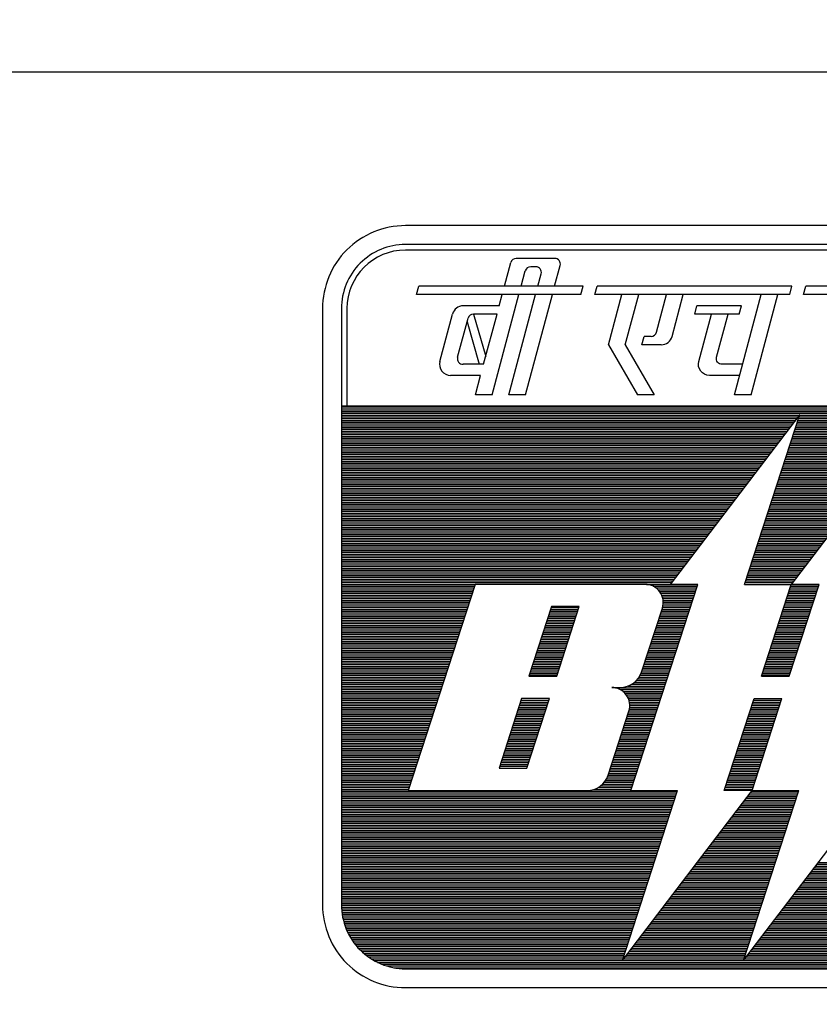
# Model space of a CAD drawing. Extents: x -287416 to 4934791, y -504132 to 1826789.
# Tile 30 of 132: x 114000 to 116019, y -322446 to -319961. Entities that reach past the tile are written whole.
import ezdxf

# ---------------------------------------------------------------- set-up
doc = ezdxf.new("R2010")
doc.units = 0
doc.header["$LTSCALE"] = 800
doc.header["$MEASUREMENT"] = 0
doc.linetypes.add('CONTINOUS', pattern=[0])
doc.layers.get('0').update_dxf_attribs({"linetype": 'CONTINUOUS'})
doc.layers.add('TEXT', color=3, linetype='CONTINUOUS', lineweight=15)
doc.styles.add('ROMANS', font='ISO9.shx', dxfattribs={"width": 0.8})

# ---------------------------------------------------------------- blocks, each defined once
blk = doc.blocks.new('*X31')
at = {"color": 0}
for p, q in [((1.977, 11.67), (16.977, 11.67)), ((1.977, 11.64), (16.977, 11.64)), ((1.977, 11.61), (16.977, 11.61)), ((1.977, 11.58), (16.977, 11.58)), ((1.977, 11.55), (16.977, 11.55)), ((1.977, 11.52), (9.685, 11.52)), ((1.977, 11.49), (9.663, 11.49)), ((1.977, 11.46), (9.64, 11.46)), ((9.67, 11.46), (11.679, 11.46)), ((9.68, 11.49), (11.702, 11.49)), ((9.69, 11.52), (11.724, 11.52)), ((1.977, 11.43), (9.617, 11.43)), ((1.977, 11.4), (9.594, 11.4)), ((1.977, 11.37), (9.571, 11.37)), ((1.977, 11.34), (9.548, 11.34)), ((1.977, 11.31), (9.525, 11.31)), ((1.977, 11.28), (9.502, 11.28)), ((9.612, 11.28), (11.541, 11.28)), ((9.622, 11.31), (11.564, 11.31)), ((9.631, 11.34), (11.587, 11.34)), ((9.641, 11.37), (11.61, 11.37)), ((9.651, 11.4), (11.633, 11.4)), ((9.661, 11.43), (11.656, 11.43)), ((1.977, 11.25), (9.479, 11.25)), ((1.977, 11.22), (9.456, 11.22)), ((1.977, 11.19), (9.433, 11.19)), ((1.977, 11.16), (9.411, 11.16)), ((1.977, 11.13), (9.388, 11.13)), ((9.563, 11.13), (11.427, 11.13)), ((9.573, 11.16), (11.45, 11.16)), ((9.583, 11.19), (11.473, 11.19)), ((9.592, 11.22), (11.495, 11.22)), ((9.602, 11.25), (11.518, 11.25)), ((1.977, 11.1), (9.365, 11.1)), ((1.977, 11.07), (9.342, 11.07)), ((1.977, 11.04), (9.319, 11.04)), ((1.977, 11.01), (9.296, 11.01)), ((1.977, 10.98), (9.273, 10.98)), ((1.977, 10.95), (9.25, 10.95)), ((9.505, 10.95), (11.289, 10.95)), ((9.514, 10.98), (11.312, 10.98)), ((9.524, 11.01), (11.335, 11.01)), ((9.534, 11.04), (11.358, 11.04)), ((9.544, 11.07), (11.381, 11.07)), ((9.553, 11.1), (11.404, 11.1)), ((1.977, 10.92), (9.227, 10.92)), ((1.977, 10.89), (9.204, 10.89)), ((1.977, 10.86), (9.182, 10.86)), ((1.977, 10.83), (9.159, 10.83)), ((1.977, 10.8), (9.136, 10.8)), ((1.977, 10.77), (9.113, 10.77)), ((9.446, 10.77), (11.152, 10.77)), ((9.456, 10.8), (11.175, 10.8)), ((9.466, 10.83), (11.198, 10.83)), ((9.475, 10.86), (11.221, 10.86)), ((9.485, 10.89), (11.244, 10.89)), ((9.495, 10.92), (11.266, 10.92)), ((1.977, 10.74), (9.09, 10.74)), ((1.977, 10.71), (9.067, 10.71)), ((1.977, 10.68), (9.044, 10.68)), ((1.977, 10.65), (9.021, 10.65)), ((1.977, 10.62), (8.998, 10.62)), ((9.397, 10.62), (11.037, 10.62)), ((9.407, 10.65), (11.06, 10.65)), ((9.417, 10.68), (11.083, 10.68)), ((9.427, 10.71), (11.106, 10.71)), ((9.436, 10.74), (11.129, 10.74)), ((1.977, 10.59), (8.975, 10.59)), ((1.977, 10.56), (8.953, 10.56)), ((1.977, 10.53), (8.93, 10.53)), ((1.977, 10.5), (8.907, 10.5)), ((1.977, 10.47), (8.884, 10.47)), ((1.977, 10.44), (8.861, 10.44)), ((9.339, 10.44), (10.9, 10.44)), ((9.349, 10.47), (10.923, 10.47)), ((9.358, 10.5), (10.946, 10.5)), ((9.368, 10.53), (10.969, 10.53)), ((9.378, 10.56), (10.992, 10.56)), ((9.388, 10.59), (11.014, 10.59)), ((1.977, 10.41), (8.838, 10.41)), ((1.977, 10.38), (8.815, 10.38)), ((1.977, 10.35), (8.792, 10.35)), ((1.977, 10.32), (8.769, 10.32)), ((1.977, 10.29), (8.746, 10.29)), ((9.29, 10.29), (10.785, 10.29)), ((9.3, 10.32), (10.808, 10.32)), ((9.31, 10.35), (10.831, 10.35)), ((9.319, 10.38), (10.854, 10.38)), ((9.329, 10.41), (10.877, 10.41)), ((1.977, 10.26), (8.723, 10.26)), ((1.977, 10.23), (8.701, 10.23)), ((1.977, 10.2), (8.678, 10.2)), ((1.977, 10.17), (8.655, 10.17)), ((1.977, 10.14), (8.632, 10.14)), ((1.977, 10.11), (8.609, 10.11)), ((9.232, 10.11), (10.648, 10.11)), ((9.241, 10.14), (10.671, 10.14)), ((9.251, 10.17), (10.694, 10.17)), ((9.261, 10.2), (10.717, 10.2)), ((9.271, 10.23), (10.74, 10.23)), ((9.28, 10.26), (10.763, 10.26)), ((1.977, 10.08), (8.586, 10.08)), ((1.977, 10.05), (8.563, 10.05)), ((1.977, 10.02), (8.54, 10.02)), ((1.977, 9.99), (8.517, 9.99)), ((1.977, 9.96), (8.494, 9.96)), ((9.183, 9.96), (10.534, 9.96)), ((9.193, 9.99), (10.556, 9.99)), ((9.202, 10.02), (10.579, 10.02)), ((9.212, 10.05), (10.602, 10.05)), ((9.222, 10.08), (10.625, 10.08)), ((1.977, 9.93), (8.472, 9.93)), ((1.977, 9.9), (8.449, 9.9)), ((1.977, 9.87), (8.426, 9.87)), ((1.977, 9.84), (8.403, 9.84)), ((1.977, 9.81), (8.38, 9.81)), ((1.977, 9.78), (8.357, 9.78)), ((9.125, 9.78), (10.396, 9.78)), ((9.134, 9.81), (10.419, 9.81)), ((9.144, 9.84), (10.442, 9.84)), ((9.154, 9.87), (10.465, 9.87)), ((9.163, 9.9), (10.488, 9.9)), ((9.173, 9.93), (10.511, 9.93)), ((1.977, 9.75), (8.334, 9.75)), ((1.977, 9.72), (8.311, 9.72)), ((1.977, 9.69), (8.288, 9.69)), ((1.977, 9.66), (8.265, 9.66)), ((1.977, 9.63), (8.243, 9.63)), ((9.076, 9.63), (10.282, 9.63)), ((9.086, 9.66), (10.304, 9.66)), ((9.095, 9.69), (10.327, 9.69)), ((9.105, 9.72), (10.35, 9.72)), ((9.115, 9.75), (10.373, 9.75)), ((1.977, 9.6), (8.22, 9.6)), ((1.977, 9.57), (8.197, 9.57)), ((1.977, 9.54), (8.174, 9.54)), ((1.977, 9.51), (8.151, 9.51)), ((1.977, 9.48), (8.128, 9.48)), ((1.977, 9.45), (8.105, 9.45)), ((9.017, 9.45), (10.144, 9.45)), ((9.027, 9.48), (10.167, 9.48)), ((9.037, 9.51), (10.19, 9.51)), ((9.047, 9.54), (10.213, 9.54)), ((9.056, 9.57), (10.236, 9.57)), ((9.066, 9.6), (10.259, 9.6)), ((1.977, 9.42), (8.082, 9.42)), ((1.977, 9.39), (8.059, 9.39)), ((1.977, 9.36), (8.036, 9.36)), ((1.977, 9.33), (8.013, 9.33)), ((1.977, 9.3), (7.991, 9.3)), ((8.969, 9.3), (10.03, 9.3)), ((8.978, 9.33), (10.053, 9.33)), ((8.988, 9.36), (10.075, 9.36)), ((8.998, 9.39), (10.098, 9.39)), ((9.008, 9.42), (10.121, 9.42)), ((1.977, 9.27), (7.968, 9.27)), ((1.977, 9.24), (7.945, 9.24)), ((1.977, 9.21), (7.922, 9.21)), ((1.977, 9.18), (7.899, 9.18)), ((1.977, 9.15), (7.876, 9.15)), ((1.977, 9.12), (7.853, 9.12)), ((8.91, 9.12), (9.892, 9.12)), ((8.92, 9.15), (9.915, 9.15)), ((8.93, 9.18), (9.938, 9.18)), ((8.939, 9.21), (9.961, 9.21)), ((8.949, 9.24), (9.984, 9.24)), ((8.959, 9.27), (10.007, 9.27)), ((1.977, 9.09), (7.83, 9.09)), ((1.977, 9.06), (7.807, 9.06)), ((1.977, 9.03), (7.784, 9.03)), ((1.977, 9), (7.762, 9)), ((1.977, 8.97), (7.739, 8.97)), ((8.861, 8.97), (9.778, 8.97)), ((8.871, 9), (9.801, 9)), ((8.881, 9.03), (9.824, 9.03)), ((8.891, 9.06), (9.846, 9.06)), ((8.9, 9.09), (9.869, 9.09)), ((1.977, 8.94), (7.716, 8.94)), ((1.977, 8.91), (7.693, 8.91)), ((1.977, 8.88), (7.67, 8.88)), ((1.977, 8.85), (7.647, 8.85)), ((1.977, 8.82), (7.624, 8.82)), ((1.977, 8.79), (7.601, 8.79)), ((8.803, 8.79), (9.64, 8.79)), ((8.813, 8.82), (9.663, 8.82)), ((8.822, 8.85), (9.686, 8.85)), ((8.832, 8.88), (9.709, 8.88)), ((8.842, 8.91), (9.732, 8.91)), ((8.852, 8.94), (9.755, 8.94)), ((1.977, 8.76), (7.578, 8.76)), ((1.977, 8.73), (7.555, 8.73)), ((1.977, 8.7), (7.533, 8.7)), ((1.977, 8.67), (4.229, 8.67)), ((1.977, 8.64), (4.219, 8.64)), ((7.113, 8.67), (7.979, 8.67)), ((7.224, 8.64), (7.969, 8.64)), ((8.774, 8.7), (9.572, 8.7)), ((8.783, 8.73), (9.594, 8.73)), ((8.793, 8.76), (9.617, 8.76)), ((9.539, 8.64), (10.008, 8.64)), ((9.549, 8.67), (10.018, 8.67)), ((1.977, 8.61), (4.209, 8.61)), ((1.977, 8.58), (4.199, 8.58)), ((1.977, 8.55), (4.19, 8.55)), ((1.977, 8.52), (4.18, 8.52)), ((1.977, 8.49), (4.17, 8.49)), ((1.977, 8.46), (4.16, 8.46)), ((7.273, 8.61), (7.959, 8.61)), ((7.308, 8.58), (7.949, 8.58)), ((7.334, 8.55), (7.94, 8.55)), ((7.354, 8.52), (7.93, 8.52)), ((7.369, 8.49), (7.92, 8.49)), ((7.381, 8.46), (7.91, 8.46)), ((9.481, 8.46), (9.95, 8.46)), ((9.491, 8.49), (9.959, 8.49)), ((9.5, 8.52), (9.969, 8.52)), ((9.51, 8.55), (9.979, 8.55)), ((9.52, 8.58), (9.989, 8.58)), ((9.53, 8.61), (9.998, 8.61)), ((1.977, 8.43), (4.151, 8.43)), ((1.977, 8.4), (4.141, 8.4)), ((1.977, 8.37), (4.131, 8.37)), ((1.977, 8.34), (4.121, 8.34)), ((1.977, 8.31), (4.112, 8.31)), ((7.389, 8.43), (7.901, 8.43)), ((7.39, 8.31), (7.862, 8.31)), ((7.394, 8.4), (7.891, 8.4)), ((7.394, 8.34), (7.871, 8.34)), ((7.395, 8.37), (7.881, 8.37)), ((9.432, 8.31), (9.901, 8.31)), ((9.442, 8.34), (9.911, 8.34)), ((9.452, 8.37), (9.92, 8.37)), ((9.461, 8.4), (9.93, 8.4)), ((9.471, 8.43), (9.94, 8.43)), ((1.977, 8.28), (4.102, 8.28)), ((1.977, 8.25), (4.092, 8.25)), ((1.977, 8.22), (4.082, 8.22)), ((1.977, 8.19), (4.073, 8.19)), ((1.977, 8.16), (4.063, 8.16)), ((1.977, 8.13), (4.053, 8.13)), ((5.459, 8.13), (5.928, 8.13)), ((5.469, 8.16), (5.938, 8.16)), ((5.479, 8.19), (5.948, 8.19)), ((5.489, 8.22), (5.957, 8.22)), ((5.498, 8.25), (5.967, 8.25)), ((5.508, 8.28), (5.977, 8.28)), ((7.334, 8.13), (7.803, 8.13)), ((7.344, 8.16), (7.813, 8.16)), ((7.354, 8.19), (7.823, 8.19)), ((7.364, 8.22), (7.832, 8.22)), ((7.373, 8.25), (7.842, 8.25)), ((7.383, 8.28), (7.852, 8.28)), ((9.374, 8.13), (9.842, 8.13)), ((9.383, 8.16), (9.852, 8.16)), ((9.393, 8.19), (9.862, 8.19)), ((9.403, 8.22), (9.872, 8.22)), ((9.413, 8.25), (9.881, 8.25)), ((9.422, 8.28), (9.891, 8.28)), ((1.977, 8.1), (4.043, 8.1)), ((1.977, 8.07), (4.034, 8.07)), ((1.977, 8.04), (4.024, 8.04)), ((1.977, 8.01), (4.014, 8.01)), ((1.977, 7.98), (4.004, 7.98)), ((5.411, 7.98), (5.879, 7.98)), ((5.42, 8.01), (5.889, 8.01)), ((5.43, 8.04), (5.899, 8.04)), ((5.44, 8.07), (5.909, 8.07)), ((5.45, 8.1), (5.918, 8.1)), ((7.286, 7.98), (7.754, 7.98)), ((7.295, 8.01), (7.764, 8.01)), ((7.305, 8.04), (7.774, 8.04)), ((7.315, 8.07), (7.784, 8.07)), ((7.325, 8.1), (7.793, 8.1)), ((9.325, 7.98), (9.794, 7.98)), ((9.335, 8.01), (9.803, 8.01)), ((9.344, 8.04), (9.813, 8.04)), ((9.354, 8.07), (9.823, 8.07)), ((9.364, 8.1), (9.833, 8.1)), ((1.977, 7.95), (3.995, 7.95)), ((1.977, 7.92), (3.985, 7.92)), ((1.977, 7.89), (3.975, 7.89)), ((1.977, 7.86), (3.966, 7.86)), ((1.977, 7.83), (3.956, 7.83)), ((1.977, 7.8), (3.946, 7.8)), ((5.352, 7.8), (5.821, 7.8)), ((5.362, 7.83), (5.831, 7.83)), ((5.372, 7.86), (5.841, 7.86)), ((5.382, 7.89), (5.85, 7.89)), ((5.391, 7.92), (5.86, 7.92)), ((5.401, 7.95), (5.87, 7.95)), ((7.227, 7.8), (7.696, 7.8)), ((7.237, 7.83), (7.706, 7.83)), ((7.247, 7.86), (7.716, 7.86)), ((7.257, 7.89), (7.725, 7.89)), ((7.266, 7.92), (7.735, 7.92)), ((7.276, 7.95), (7.745, 7.95)), ((9.266, 7.8), (9.735, 7.8)), ((9.276, 7.83), (9.745, 7.83)), ((9.286, 7.86), (9.755, 7.86)), ((9.296, 7.89), (9.764, 7.89)), ((9.305, 7.92), (9.774, 7.92)), ((9.315, 7.95), (9.784, 7.95)), ((1.977, 7.77), (3.936, 7.77)), ((1.977, 7.74), (3.927, 7.74)), ((1.977, 7.71), (3.917, 7.71)), ((1.977, 7.68), (3.907, 7.68)), ((1.977, 7.65), (3.897, 7.65)), ((5.304, 7.65), (5.772, 7.65)), ((5.313, 7.68), (5.782, 7.68)), ((5.323, 7.71), (5.792, 7.71)), ((5.333, 7.74), (5.802, 7.74)), ((5.343, 7.77), (5.811, 7.77)), ((7.179, 7.65), (7.647, 7.65)), ((7.188, 7.68), (7.657, 7.68)), ((7.198, 7.71), (7.667, 7.71)), ((7.208, 7.74), (7.677, 7.74)), ((7.218, 7.77), (7.686, 7.77)), ((9.218, 7.65), (9.686, 7.65)), ((9.227, 7.68), (9.696, 7.68)), ((9.237, 7.71), (9.706, 7.71)), ((9.247, 7.74), (9.716, 7.74)), ((9.257, 7.77), (9.725, 7.77)), ((1.977, 7.62), (3.888, 7.62)), ((1.977, 7.59), (3.878, 7.59)), ((1.977, 7.56), (3.868, 7.56)), ((1.977, 7.53), (3.858, 7.53)), ((1.977, 7.5), (3.849, 7.5)), ((1.977, 7.47), (3.839, 7.47)), ((5.245, 7.47), (5.714, 7.47)), ((5.255, 7.5), (5.724, 7.5)), ((5.265, 7.53), (5.733, 7.53)), ((5.274, 7.56), (5.743, 7.56)), ((5.284, 7.59), (5.753, 7.59)), ((5.294, 7.62), (5.763, 7.62)), ((7.12, 7.47), (7.589, 7.47)), ((7.13, 7.5), (7.599, 7.5)), ((7.14, 7.53), (7.608, 7.53)), ((7.149, 7.56), (7.618, 7.56)), ((7.159, 7.59), (7.628, 7.59)), ((7.169, 7.62), (7.638, 7.62)), ((9.159, 7.47), (9.628, 7.47)), ((9.169, 7.5), (9.638, 7.5)), ((9.179, 7.53), (9.647, 7.53)), ((9.188, 7.56), (9.657, 7.56)), ((9.198, 7.59), (9.667, 7.59)), ((9.208, 7.62), (9.677, 7.62)), ((1.977, 7.44), (3.829, 7.44)), ((1.977, 7.41), (3.819, 7.41)), ((1.977, 7.38), (3.81, 7.38)), ((1.977, 7.35), (3.8, 7.35)), ((1.977, 7.32), (3.79, 7.32)), ((5.196, 7.32), (5.665, 7.32)), ((5.206, 7.35), (5.675, 7.35)), ((5.216, 7.38), (5.685, 7.38)), ((5.226, 7.41), (5.694, 7.41)), ((5.235, 7.44), (5.704, 7.44)), ((7.071, 7.32), (7.54, 7.32)), ((7.081, 7.35), (7.55, 7.35)), ((7.091, 7.38), (7.56, 7.38)), ((7.101, 7.41), (7.569, 7.41)), ((7.11, 7.44), (7.579, 7.44)), ((9.11, 7.32), (9.579, 7.32)), ((9.12, 7.35), (9.589, 7.35)), ((9.13, 7.38), (9.599, 7.38)), ((9.14, 7.41), (9.608, 7.41)), ((9.149, 7.44), (9.618, 7.44)), ((1.977, 7.29), (3.78, 7.29)), ((1.977, 7.26), (3.771, 7.26)), ((1.977, 7.23), (3.761, 7.23)), ((1.977, 7.2), (3.751, 7.2)), ((1.977, 7.17), (3.741, 7.17)), ((1.977, 7.14), (3.732, 7.14)), ((5.138, 7.14), (5.607, 7.14)), ((5.148, 7.17), (5.616, 7.17)), ((5.157, 7.2), (5.626, 7.2)), ((5.167, 7.23), (5.636, 7.23)), ((5.177, 7.26), (5.646, 7.26)), ((5.187, 7.29), (5.655, 7.29)), ((7.008, 7.14), (7.482, 7.14)), ((7.022, 7.17), (7.491, 7.17)), ((7.032, 7.2), (7.501, 7.2)), ((7.042, 7.23), (7.511, 7.23)), ((7.052, 7.26), (7.521, 7.26)), ((7.062, 7.29), (7.53, 7.29)), ((9.052, 7.14), (9.521, 7.14)), ((9.062, 7.17), (9.53, 7.17)), ((9.071, 7.2), (9.54, 7.2)), ((9.081, 7.23), (9.55, 7.23)), ((9.091, 7.26), (9.56, 7.26)), ((9.101, 7.29), (9.569, 7.29)), ((1.977, 7.11), (3.722, 7.11)), ((1.977, 7.08), (3.712, 7.08)), ((1.977, 7.05), (3.702, 7.05)), ((1.977, 7.02), (3.693, 7.02)), ((1.977, 6.99), (3.683, 6.99)), ((1.977, 6.96), (3.673, 6.96)), ((6.805, 6.96), (7.423, 6.96)), ((6.867, 6.99), (7.433, 6.99)), ((6.91, 7.02), (7.443, 7.02)), ((6.943, 7.05), (7.452, 7.05)), ((6.969, 7.08), (7.462, 7.08)), ((6.991, 7.11), (7.472, 7.11)), ((1.977, 6.93), (3.663, 6.93)), ((1.977, 6.9), (3.654, 6.9)), ((1.977, 6.87), (3.644, 6.87)), ((1.977, 6.84), (3.634, 6.84)), ((1.977, 6.81), (3.624, 6.81)), ((6.589, 6.93), (7.413, 6.93)), ((6.672, 6.9), (7.404, 6.9)), ((6.717, 6.87), (7.394, 6.87)), ((6.75, 6.84), (7.384, 6.84)), ((6.774, 6.81), (7.374, 6.81)), ((1.977, 6.78), (3.615, 6.78)), ((1.977, 6.75), (3.605, 6.75)), ((1.977, 6.72), (3.595, 6.72)), ((1.977, 6.69), (3.585, 6.69)), ((1.977, 6.66), (3.576, 6.66)), ((1.977, 6.63), (3.566, 6.63)), ((4.972, 6.63), (5.441, 6.63)), ((4.982, 6.66), (5.451, 6.66)), ((4.992, 6.69), (5.46, 6.69)), ((5.001, 6.72), (5.47, 6.72)), ((6.793, 6.78), (7.365, 6.78)), ((6.808, 6.75), (7.355, 6.75)), ((6.819, 6.72), (7.345, 6.72)), ((6.826, 6.69), (7.335, 6.69)), ((6.831, 6.66), (7.326, 6.66)), ((6.832, 6.63), (7.316, 6.63)), ((8.886, 6.63), (9.355, 6.63)), ((8.896, 6.66), (9.365, 6.66)), ((8.906, 6.69), (9.374, 6.69)), ((8.915, 6.72), (9.384, 6.72)), ((1.977, 6.6), (3.556, 6.6)), ((1.977, 6.57), (3.546, 6.57)), ((1.977, 6.54), (3.537, 6.54)), ((1.977, 6.51), (3.527, 6.51)), ((1.977, 6.48), (3.517, 6.48)), ((4.923, 6.48), (5.392, 6.48)), ((4.933, 6.51), (5.402, 6.51)), ((4.943, 6.54), (5.412, 6.54)), ((4.953, 6.57), (5.421, 6.57)), ((4.962, 6.6), (5.431, 6.6)), ((6.798, 6.48), (7.267, 6.48)), ((6.808, 6.51), (7.277, 6.51)), ((6.818, 6.54), (7.287, 6.54)), ((6.826, 6.57), (7.296, 6.57)), ((6.83, 6.6), (7.306, 6.6)), ((8.837, 6.48), (9.306, 6.48)), ((8.847, 6.51), (9.316, 6.51)), ((8.857, 6.54), (9.326, 6.54)), ((8.867, 6.57), (9.335, 6.57)), ((8.876, 6.6), (9.345, 6.6)), ((1.977, 6.45), (3.507, 6.45)), ((1.977, 6.42), (3.498, 6.42)), ((1.977, 6.39), (3.488, 6.39)), ((1.977, 6.36), (3.478, 6.36)), ((1.977, 6.33), (3.468, 6.33)), ((1.977, 6.3), (3.459, 6.3)), ((4.865, 6.3), (5.334, 6.3)), ((4.875, 6.33), (5.343, 6.33)), ((4.884, 6.36), (5.353, 6.36)), ((4.894, 6.39), (5.363, 6.39)), ((4.904, 6.42), (5.373, 6.42)), ((4.914, 6.45), (5.382, 6.45)), ((6.74, 6.3), (7.209, 6.3)), ((6.75, 6.33), (7.218, 6.33)), ((6.759, 6.36), (7.228, 6.36)), ((6.769, 6.39), (7.238, 6.39)), ((6.779, 6.42), (7.248, 6.42)), ((6.789, 6.45), (7.257, 6.45)), ((8.779, 6.3), (9.248, 6.3)), ((8.789, 6.33), (9.257, 6.33)), ((8.798, 6.36), (9.267, 6.36)), ((8.808, 6.39), (9.277, 6.39)), ((8.818, 6.42), (9.287, 6.42)), ((8.828, 6.45), (9.296, 6.45)), ((1.977, 6.27), (3.449, 6.27)), ((1.977, 6.24), (3.439, 6.24)), ((1.977, 6.21), (3.429, 6.21)), ((1.977, 6.18), (3.42, 6.18)), ((1.977, 6.15), (3.41, 6.15)), ((4.816, 6.15), (5.285, 6.15)), ((4.826, 6.18), (5.295, 6.18)), ((4.836, 6.21), (5.304, 6.21)), ((4.845, 6.24), (5.314, 6.24)), ((4.855, 6.27), (5.324, 6.27)), ((6.691, 6.15), (7.16, 6.15)), ((6.701, 6.18), (7.17, 6.18)), ((6.711, 6.21), (7.179, 6.21)), ((6.72, 6.24), (7.189, 6.24)), ((6.73, 6.27), (7.199, 6.27)), ((8.73, 6.15), (9.199, 6.15)), ((8.74, 6.18), (9.209, 6.18)), ((8.75, 6.21), (9.218, 6.21)), ((8.759, 6.24), (9.228, 6.24)), ((8.769, 6.27), (9.238, 6.27)), ((1.977, 6.12), (3.4, 6.12)), ((1.977, 6.09), (3.39, 6.09)), ((1.977, 6.06), (3.381, 6.06)), ((1.977, 6.03), (3.371, 6.03)), ((1.977, 6), (3.361, 6)), ((1.977, 5.97), (3.351, 5.97)), ((4.758, 5.97), (5.226, 5.97)), ((4.767, 6), (5.236, 6)), ((4.777, 6.03), (5.246, 6.03)), ((4.787, 6.06), (5.256, 6.06)), ((4.797, 6.09), (5.265, 6.09)), ((4.806, 6.12), (5.275, 6.12)), ((6.633, 5.97), (7.101, 5.97)), ((6.642, 6), (7.111, 6)), ((6.652, 6.03), (7.121, 6.03)), ((6.662, 6.06), (7.131, 6.06)), ((6.672, 6.09), (7.14, 6.09)), ((6.681, 6.12), (7.15, 6.12)), ((8.672, 5.97), (9.14, 5.97)), ((8.681, 6), (9.15, 6)), ((8.691, 6.03), (9.16, 6.03)), ((8.701, 6.06), (9.17, 6.06)), ((8.711, 6.09), (9.179, 6.09)), ((8.72, 6.12), (9.189, 6.12)), ((1.977, 5.94), (3.342, 5.94)), ((1.977, 5.91), (3.332, 5.91)), ((1.977, 5.88), (3.322, 5.88)), ((1.977, 5.85), (3.312, 5.85)), ((1.977, 5.82), (3.303, 5.82)), ((4.709, 5.82), (5.178, 5.82)), ((4.719, 5.85), (5.187, 5.85)), ((4.728, 5.88), (5.197, 5.88)), ((4.738, 5.91), (5.207, 5.91)), ((4.748, 5.94), (5.217, 5.94)), ((6.584, 5.82), (7.053, 5.82)), ((6.594, 5.85), (7.062, 5.85)), ((6.603, 5.88), (7.072, 5.88)), ((6.613, 5.91), (7.082, 5.91)), ((6.623, 5.94), (7.092, 5.94)), ((8.623, 5.82), (9.092, 5.82)), ((8.633, 5.85), (9.101, 5.85)), ((8.642, 5.88), (9.111, 5.88)), ((8.652, 5.91), (9.121, 5.91)), ((8.662, 5.94), (9.131, 5.94)), ((1.977, 5.79), (3.293, 5.79)), ((1.977, 5.76), (3.283, 5.76)), ((1.977, 5.73), (3.273, 5.73)), ((1.977, 5.7), (3.264, 5.7)), ((1.977, 5.67), (3.254, 5.67)), ((1.977, 5.64), (3.244, 5.64)), ((4.65, 5.64), (5.119, 5.64)), ((4.66, 5.67), (5.129, 5.67)), ((4.67, 5.7), (5.139, 5.7)), ((4.68, 5.73), (5.148, 5.73)), ((4.689, 5.76), (5.158, 5.76)), ((4.699, 5.79), (5.168, 5.79)), ((6.525, 5.64), (6.994, 5.64)), ((6.535, 5.67), (7.004, 5.67)), ((6.545, 5.7), (7.014, 5.7)), ((6.555, 5.73), (7.023, 5.73)), ((6.564, 5.76), (7.033, 5.76)), ((6.574, 5.79), (7.043, 5.79)), ((8.564, 5.64), (9.033, 5.64)), ((8.574, 5.67), (9.043, 5.67)), ((8.584, 5.7), (9.053, 5.7)), ((8.594, 5.73), (9.062, 5.73)), ((8.603, 5.76), (9.072, 5.76)), ((8.613, 5.79), (9.082, 5.79)), ((1.977, 5.61), (3.234, 5.61)), ((1.977, 5.58), (3.225, 5.58)), ((1.977, 5.55), (3.215, 5.55)), ((1.977, 5.52), (3.205, 5.52)), ((1.977, 5.49), (3.195, 5.49)), ((4.631, 5.58), (5.1, 5.58)), ((4.641, 5.61), (5.109, 5.61)), ((6.477, 5.49), (6.945, 5.49)), ((6.486, 5.52), (6.955, 5.52)), ((6.496, 5.55), (6.965, 5.55)), ((6.506, 5.58), (6.975, 5.58)), ((6.516, 5.61), (6.984, 5.61)), ((8.516, 5.49), (8.985, 5.49)), ((8.526, 5.52), (8.994, 5.52)), ((8.535, 5.55), (9.004, 5.55)), ((8.545, 5.58), (9.014, 5.58)), ((8.555, 5.61), (9.023, 5.61)), ((1.977, 5.46), (3.186, 5.46)), ((1.977, 5.43), (3.176, 5.43)), ((1.977, 5.4), (3.166, 5.4)), ((1.977, 5.37), (3.156, 5.37)), ((1.977, 5.34), (3.147, 5.34)), ((1.977, 5.31), (3.137, 5.31)), ((6.374, 5.31), (6.887, 5.31)), ((6.401, 5.34), (6.897, 5.34)), ((6.423, 5.37), (6.906, 5.37)), ((6.441, 5.4), (6.916, 5.4)), ((6.456, 5.43), (6.926, 5.43)), ((6.467, 5.46), (6.936, 5.46)), ((8.457, 5.31), (8.926, 5.31)), ((8.467, 5.34), (8.936, 5.34)), ((8.477, 5.37), (8.946, 5.37)), ((8.487, 5.4), (8.955, 5.4)), ((8.496, 5.43), (8.965, 5.43)), ((8.506, 5.46), (8.975, 5.46)), ((1.977, 5.28), (3.127, 5.28)), ((1.977, 5.25), (3.117, 5.25)), ((1.977, 5.22), (3.108, 5.22)), ((1.977, 5.19), (7.633, 5.19)), ((1.977, 5.16), (7.623, 5.16)), ((6.225, 5.22), (6.858, 5.22)), ((6.294, 5.25), (6.867, 5.25)), ((6.34, 5.28), (6.877, 5.28)), ((8.428, 5.22), (8.897, 5.22)), ((8.438, 5.25), (8.907, 5.25)), ((8.448, 5.28), (8.916, 5.28)), ((8.859, 5.16), (9.662, 5.16)), ((8.882, 5.19), (9.672, 5.19)), ((1.977, 5.13), (7.614, 5.13)), ((1.977, 5.1), (7.604, 5.1)), ((1.977, 5.07), (7.594, 5.07)), ((1.977, 5.04), (7.584, 5.04)), ((1.977, 5.01), (7.575, 5.01)), ((1.977, 4.98), (7.565, 4.98)), ((8.721, 4.98), (9.604, 4.98)), ((8.744, 5.01), (9.614, 5.01)), ((8.767, 5.04), (9.623, 5.04)), ((8.79, 5.07), (9.633, 5.07)), ((8.813, 5.1), (9.643, 5.1)), ((8.836, 5.13), (9.653, 5.13)), ((1.977, 4.95), (7.555, 4.95)), ((1.977, 4.92), (7.545, 4.92)), ((1.977, 4.89), (7.536, 4.89)), ((1.977, 4.86), (7.526, 4.86)), ((1.977, 4.83), (7.516, 4.83)), ((8.607, 4.83), (9.555, 4.83)), ((8.63, 4.86), (9.565, 4.86)), ((8.653, 4.89), (9.575, 4.89)), ((8.676, 4.92), (9.584, 4.92)), ((8.699, 4.95), (9.594, 4.95)), ((1.977, 4.8), (7.506, 4.8)), ((1.977, 4.77), (7.497, 4.77)), ((1.977, 4.74), (7.487, 4.74)), ((1.977, 4.71), (7.477, 4.71)), ((1.977, 4.68), (7.467, 4.68)), ((1.977, 4.65), (7.458, 4.65)), ((8.469, 4.65), (9.497, 4.65)), ((8.492, 4.68), (9.506, 4.68)), ((8.515, 4.71), (9.516, 4.71)), ((8.538, 4.74), (9.526, 4.74)), ((8.561, 4.77), (9.536, 4.77)), ((8.584, 4.8), (9.545, 4.8)), ((1.977, 4.62), (7.448, 4.62)), ((1.977, 4.59), (7.438, 4.59)), ((1.977, 4.56), (7.428, 4.56)), ((1.977, 4.53), (7.419, 4.53)), ((1.977, 4.5), (7.409, 4.5)), ((8.355, 4.5), (9.448, 4.5)), ((8.378, 4.53), (9.458, 4.53)), ((8.401, 4.56), (9.467, 4.56)), ((8.424, 4.59), (9.477, 4.59)), ((8.447, 4.62), (9.487, 4.62)), ((1.977, 4.47), (7.399, 4.47)), ((1.977, 4.44), (7.389, 4.44)), ((1.977, 4.41), (7.38, 4.41)), ((1.977, 4.38), (7.37, 4.38)), ((1.977, 4.35), (7.36, 4.35)), ((1.977, 4.32), (7.35, 4.32)), ((8.218, 4.32), (9.39, 4.32)), ((8.24, 4.35), (9.399, 4.35)), ((8.263, 4.38), (9.409, 4.38)), ((8.286, 4.41), (9.419, 4.41)), ((8.309, 4.44), (9.428, 4.44)), ((8.332, 4.47), (9.438, 4.47)), ((1.977, 4.29), (7.341, 4.29)), ((1.977, 4.26), (7.331, 4.26)), ((1.977, 4.23), (7.321, 4.23)), ((1.977, 4.2), (7.311, 4.2)), ((1.977, 4.17), (7.302, 4.17)), ((8.103, 4.17), (9.341, 4.17)), ((8.126, 4.2), (9.351, 4.2)), ((8.149, 4.23), (9.36, 4.23)), ((8.172, 4.26), (9.37, 4.26)), ((8.195, 4.29), (9.38, 4.29)), ((1.977, 4.14), (7.292, 4.14)), ((1.977, 4.11), (7.282, 4.11)), ((1.977, 4.08), (7.272, 4.08)), ((1.977, 4.05), (7.263, 4.05)), ((1.977, 4.02), (7.253, 4.02)), ((1.977, 3.99), (7.243, 3.99)), ((7.966, 3.99), (9.282, 3.99)), ((7.989, 4.02), (9.292, 4.02)), ((8.011, 4.05), (9.302, 4.05)), ((8.034, 4.08), (9.312, 4.08)), ((8.057, 4.11), (9.321, 4.11)), ((8.08, 4.14), (9.331, 4.14)), ((10.005, 3.99), (16.977, 3.99)), ((1.977, 3.96), (7.233, 3.96)), ((1.977, 3.93), (7.224, 3.93)), ((1.977, 3.9), (7.214, 3.9)), ((1.977, 3.87), (7.204, 3.87)), ((1.977, 3.84), (7.194, 3.84)), ((7.851, 3.84), (9.234, 3.84)), ((7.874, 3.87), (9.243, 3.87)), ((7.897, 3.9), (9.253, 3.9)), ((7.92, 3.93), (9.263, 3.93)), ((7.943, 3.96), (9.273, 3.96)), ((9.89, 3.84), (16.977, 3.84)), ((9.913, 3.87), (16.977, 3.87)), ((9.936, 3.9), (16.977, 3.9)), ((9.959, 3.93), (16.977, 3.93)), ((9.982, 3.96), (16.977, 3.96)), ((1.977, 3.81), (7.185, 3.81)), ((1.977, 3.78), (7.175, 3.78)), ((1.977, 3.75), (7.165, 3.75)), ((1.977, 3.72), (7.155, 3.72)), ((1.977, 3.69), (7.146, 3.69)), ((1.977, 3.66), (7.136, 3.66)), ((7.714, 3.66), (9.175, 3.66)), ((7.737, 3.69), (9.185, 3.69)), ((7.759, 3.72), (9.195, 3.72)), ((7.782, 3.75), (9.204, 3.75)), ((7.805, 3.78), (9.214, 3.78)), ((7.828, 3.81), (9.224, 3.81)), ((9.753, 3.66), (16.977, 3.66)), ((9.776, 3.69), (16.977, 3.69)), ((9.799, 3.72), (16.977, 3.72)), ((9.821, 3.75), (16.977, 3.75)), ((9.844, 3.78), (16.977, 3.78)), ((9.867, 3.81), (16.977, 3.81)), ((1.977, 3.63), (7.126, 3.63)), ((1.977, 3.6), (7.117, 3.6)), ((1.977, 3.57), (7.107, 3.57)), ((1.977, 3.54), (7.097, 3.54)), ((1.977, 3.51), (7.087, 3.51)), ((1.977, 3.48), (7.078, 3.48)), ((7.576, 3.48), (9.117, 3.48)), ((7.599, 3.51), (9.126, 3.51)), ((7.622, 3.54), (9.136, 3.54)), ((7.645, 3.57), (9.146, 3.57)), ((7.668, 3.6), (9.156, 3.6)), ((7.691, 3.63), (9.165, 3.63)), ((9.615, 3.48), (16.977, 3.48)), ((9.638, 3.51), (16.977, 3.51)), ((9.661, 3.54), (16.977, 3.54)), ((9.684, 3.57), (16.977, 3.57)), ((9.707, 3.6), (16.977, 3.6)), ((9.73, 3.63), (16.977, 3.63)), ((1.977, 3.45), (7.068, 3.45)), ((1.977, 3.42), (7.058, 3.42)), ((1.977, 3.39), (7.048, 3.39)), ((1.977, 3.36), (7.039, 3.36)), ((1.977, 3.33), (7.029, 3.33)), ((7.462, 3.33), (9.068, 3.33)), ((7.485, 3.36), (9.078, 3.36)), ((7.508, 3.39), (9.087, 3.39)), ((7.53, 3.42), (9.097, 3.42)), ((7.553, 3.45), (9.107, 3.45)), ((9.501, 3.33), (16.977, 3.33)), ((9.524, 3.36), (16.977, 3.36)), ((9.547, 3.39), (16.977, 3.39)), ((9.57, 3.42), (16.977, 3.42)), ((9.592, 3.45), (16.977, 3.45)), ((1.977, 3.3), (7.019, 3.3)), ((1.977, 3.27), (7.009, 3.27)), ((1.978, 3.24), (7, 3.24)), ((1.979, 3.21), (6.99, 3.21)), ((1.982, 3.18), (6.98, 3.18)), ((1.985, 3.15), (6.97, 3.15)), ((7.324, 3.15), (9.009, 3.15)), ((7.347, 3.18), (9.019, 3.18)), ((7.37, 3.21), (9.029, 3.21)), ((7.393, 3.24), (9.039, 3.24)), ((7.416, 3.27), (9.048, 3.27)), ((7.439, 3.3), (9.058, 3.3)), ((9.363, 3.15), (16.969, 3.15)), ((9.386, 3.18), (16.972, 3.18)), ((9.409, 3.21), (16.975, 3.21)), ((9.432, 3.24), (16.976, 3.24)), ((9.455, 3.27), (16.977, 3.27)), ((9.478, 3.3), (16.977, 3.3)), ((1.989, 3.12), (6.961, 3.12)), ((1.994, 3.09), (6.951, 3.09)), ((2, 3.06), (6.941, 3.06)), ((2.006, 3.03), (6.931, 3.03)), ((2.014, 3), (6.922, 3)), ((7.21, 3), (8.961, 3)), ((7.233, 3.03), (8.97, 3.03)), ((7.256, 3.06), (8.98, 3.06)), ((7.279, 3.09), (8.99, 3.09)), ((7.301, 3.12), (9, 3.12)), ((9.249, 3), (16.94, 3)), ((9.272, 3.03), (16.947, 3.03)), ((9.295, 3.06), (16.954, 3.06)), ((9.318, 3.09), (16.96, 3.09)), ((9.34, 3.12), (16.965, 3.12)), ((2.022, 2.97), (6.912, 2.97)), ((2.032, 2.94), (6.902, 2.94)), ((2.042, 2.91), (6.892, 2.91)), ((2.054, 2.88), (6.883, 2.88)), ((2.066, 2.85), (6.873, 2.85)), ((2.08, 2.82), (6.863, 2.82)), ((7.072, 2.82), (8.902, 2.82)), ((7.095, 2.85), (8.912, 2.85)), ((7.118, 2.88), (8.922, 2.88)), ((7.141, 2.91), (8.931, 2.91)), ((7.164, 2.94), (8.941, 2.94)), ((7.187, 2.97), (8.951, 2.97)), ((9.111, 2.82), (16.874, 2.82)), ((9.134, 2.85), (16.887, 2.85)), ((9.157, 2.88), (16.9, 2.88)), ((9.18, 2.91), (16.911, 2.91)), ((9.203, 2.94), (16.922, 2.94)), ((9.226, 2.97), (16.931, 2.97)), ((2.095, 2.79), (6.853, 2.79)), ((2.111, 2.76), (6.844, 2.76)), ((2.128, 2.73), (6.834, 2.73)), ((2.146, 2.7), (6.824, 2.7)), ((2.166, 2.67), (6.814, 2.67)), ((6.958, 2.67), (8.853, 2.67)), ((6.981, 2.7), (8.863, 2.7)), ((7.004, 2.73), (8.873, 2.73)), ((7.027, 2.76), (8.883, 2.76)), ((7.049, 2.79), (8.892, 2.79)), ((8.997, 2.67), (16.788, 2.67)), ((9.02, 2.7), (16.807, 2.7)), ((9.043, 2.73), (16.826, 2.73)), ((9.066, 2.76), (16.843, 2.76)), ((9.089, 2.79), (16.859, 2.79)), ((2.187, 2.64), (6.805, 2.64)), ((2.21, 2.61), (6.795, 2.61)), ((2.235, 2.58), (6.785, 2.58)), ((2.262, 2.55), (6.775, 2.55)), ((2.29, 2.52), (6.766, 2.52)), ((2.322, 2.49), (6.756, 2.49)), ((6.82, 2.49), (8.795, 2.49)), ((6.843, 2.52), (8.805, 2.52)), ((6.866, 2.55), (8.814, 2.55)), ((6.889, 2.58), (8.824, 2.58)), ((6.912, 2.61), (8.834, 2.61)), ((6.935, 2.64), (8.844, 2.64)), ((8.86, 2.49), (16.632, 2.49)), ((8.882, 2.52), (16.663, 2.52)), ((8.905, 2.55), (16.692, 2.55)), ((8.928, 2.58), (16.719, 2.58)), ((8.951, 2.61), (16.743, 2.61)), ((8.974, 2.64), (16.766, 2.64)), ((2.355, 2.46), (6.746, 2.46)), ((2.392, 2.43), (6.736, 2.43)), ((2.432, 2.4), (6.727, 2.4)), ((2.477, 2.37), (6.717, 2.37)), ((2.527, 2.34), (16.426, 2.34)), ((6.729, 2.37), (8.756, 2.37)), ((6.752, 2.4), (8.766, 2.4)), ((6.775, 2.43), (8.775, 2.43)), ((6.798, 2.46), (8.785, 2.46)), ((8.768, 2.37), (16.477, 2.37)), ((8.791, 2.4), (16.521, 2.4)), ((8.814, 2.43), (16.562, 2.43)), ((8.837, 2.46), (16.599, 2.46)), ((2.585, 2.31), (16.369, 2.31)), ((2.652, 2.28), (16.301, 2.28)), ((2.737, 2.25), (16.217, 2.25)), ((2.859, 2.22), (16.095, 2.22))]:
    blk.add_line(p, q, dxfattribs=at)
blk = doc.blocks.new('A$C731D3036')
for p, q in [((-593.641, 151.19), (-26.68, 151.19)), ((-390.637, 144.517), (-419.193, 144.517)), ((-415.485, 143.162), (-415.248, 144.05)), ((-413.602, 144.204), (-415.046, 144.204)), ((-414.86, 143.162), (-414.706, 143.737)), ((-414.311, 143.892), (-414.505, 143.892)), ((-413.609, 143.162), (-413.401, 143.942)), ((-414.235, 143.162), (-414.11, 143.629)), ((-418.776, 142.849), (-418.692, 143.162)), ((-412.543, 143.162), (-418.692, 143.162)), ((-412.627, 142.849), (-412.543, 143.162)), ((-412.106, 142.849), (-412.022, 143.162)), ((-404.727, 143.162), (-412.022, 143.162)), ((-404.811, 142.849), (-404.727, 143.162)), ((-404.289, 142.849), (-404.206, 143.162)), ((-398.786, 143.162), (-404.206, 143.162)), ((-412.627, 142.849), (-418.776, 142.849)), ((-415.949, 139.097), (-414.944, 142.849)), ((-415.681, 142.432), (-415.569, 142.849)), ((-415.324, 139.097), (-414.319, 142.849)), ((-414.699, 139.097), (-413.693, 142.849)), ((-404.811, 142.849), (-412.106, 142.849)), ((-411.59, 140.973), (-411.088, 142.849)), ((-410.965, 140.973), (-410.462, 142.849)), ((-409.798, 141.441), (-409.42, 142.849)), ((-409.215, 141.282), (-408.795, 142.849)), ((-406.882, 139.097), (-405.877, 142.849)), ((-406.257, 139.097), (-405.251, 142.849)), ((-398.87, 142.849), (-404.289, 142.849)), ((-421.382, 142.328), (-421.382, 138.681)), ((-415.681, 142.432), (-417.029, 142.432)), ((-408.365, 142.12), (-408.281, 142.432)), ((-406.614, 142.432), (-408.281, 142.432)), ((-406.698, 142.12), (-406.614, 142.432)), ((-417.906, 140.352), (-417.431, 142.123)), ((-417.239, 140.506), (-416.848, 141.965)), ((-415.765, 142.12), (-416.647, 142.12)), ((-416.644, 142.12), (-416.189, 140.537)), ((-416.267, 140.244), (-415.765, 142.12)), ((-406.698, 142.12), (-408.365, 142.12)), ((-416.885, 141.827), (-416.43, 140.244)), ((-410.34, 140.973), (-410.256, 141.286)), ((-409.999, 141.286), (-410.256, 141.286)), ((-411.59, 140.973), (-410.507, 139.097)), ((-410.965, 140.973), (-409.882, 139.097)), ((-409.617, 140.973), (-410.34, 140.973)), ((-416.267, 140.244), (-417.038, 140.244)), ((-416.379, 139.827), (-417.503, 139.827)), ((-416.575, 139.097), (-416.379, 139.827)), ((-415.949, 139.097), (-416.575, 139.097)), ((-414.699, 139.097), (-415.324, 139.097)), ((-409.882, 139.097), (-410.507, 139.097)), ((-406.257, 139.097), (-406.882, 139.097)), ((-388.239, 138.681), (-421.59, 138.681)), ((-404.434, 138.368), (-409.287, 132.01)), ((-406.5, 132.01), (-404.434, 138.368)), ((-399.9, 138.368), (-404.754, 132.01)), ((-410.751, 124.298), (-408.245, 132.01)), ((-408.245, 132.01), (-409.287, 132.01)), ((-406.5, 132.01), (-404.754, 132.01)), ((-405.871, 128.571), (-404.754, 132.01)), ((-404.829, 128.571), (-403.712, 132.01)), ((-403.712, 132.01), (-404.754, 132.01)), ((-405.871, 128.571), (-404.829, 128.571)), ((-407.26, 124.298), (-406.142, 127.737)), ((-406.218, 124.298), (-405.1, 127.737)), ((-406.142, 127.737), (-405.1, 127.737)), ((-411.071, 117.941), (-409.005, 124.298)), ((-411.071, 117.941), (-406.218, 124.298)), ((-410.751, 124.298), (-409.005, 124.298)), ((-406.218, 124.298), (-407.26, 124.298)), ((-406.538, 117.941), (-404.472, 124.298)), ((-406.538, 117.941), (-401.684, 124.298)), ((-406.218, 124.298), (-404.472, 124.298))]:
    blk.add_line(p, q)
for points in [[(-422.297, 138.681), (-422.297, 120.025, 0.414214), (-419.193, 116.921), (-390.637, 116.921, 0.414214), (-387.533, 120.025), (-387.533, 142.328, 0.414214), (-390.637, 145.432), (-419.193, 145.432, 0.414214), (-422.297, 142.328)], [(-421.59, 138.681), (-421.59, 120.025, 0.414214), (-419.193, 117.628), (-390.637, 117.628, 0.414214), (-388.239, 120.025), (-388.239, 138.681), (-388.239, 142.328, 0.414214), (-390.637, 144.725), (-419.193, 144.725, 0.414214), (-421.59, 142.328)], [(-419.193, 117.628), (-390.637, 117.628, 0.414214), (-388.239, 120.025), (-388.239, 138.681), (-421.59, 138.681), (-421.59, 120.025, 0.414214)], [(-410.22, 132.01), (-416.583, 132.01), (-419.089, 124.298), (-412.399, 124.298, 0.32492), (-411.606, 124.874), (-410.829, 127.267, 0.509525), (-411.473, 128.154), (-411.146, 128.154, 0.32492), (-410.353, 128.73), (-409.576, 131.124, 0.509525)]]:
    blk.add_lwpolyline(points, format="xyb", close=True)
for points in [[(-406.687, 139.827), (-407.811, 139.827, -0.493145), (-408.213, 140.352), (-407.74, 142.12)], [(-406.575, 140.244), (-407.345, 140.244, -0.493145), (-407.547, 140.506), (-407.114, 142.12)]]:
    blk.add_lwpolyline(points, format="xyb")
for points in [[(-413.727, 131.177), (-414.574, 128.571), (-413.532, 128.571), (-412.685, 131.177)], [(-414.845, 127.737), (-415.691, 125.132), (-414.649, 125.132), (-413.802, 127.737)]]:
    blk.add_lwpolyline(points, close=True)
for centre, radius, start, end in [((-419.193, 142.328), 2.189, 90, 180), ((-415.046, 143.996), 0.208, 90, 165), ((-413.602, 143.996), 0.208, 345, 90), ((-414.505, 143.683), 0.208, 90, 165), ((-414.311, 143.683), 0.208, 345, 90), ((-417.029, 142.016), 0.417, 90, 165), ((-416.647, 141.911), 0.208, 90, 165), ((-409.999, 141.494), 0.208, 270, 345), ((-409.617, 141.39), 0.417, 270, 345), ((-417.038, 140.452), 0.208, 165, 270), ((-417.503, 140.244), 0.417, 165, 270)]:
    blk.add_arc(centre, radius, start, end)
at = {"xscale": 2.223374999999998, "yscale": 2.223374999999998, "zscale": 2.223374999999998}
blk.add_blockref('*X31', (-425.985, 112.732), dxfattribs=at)

msp = doc.modelspace()

# ---------------------------------------------------------------- block references
at = {"color": 1, "linetype": 'CONTINOUS', "lineweight": 15, "xscale": 67.46500254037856, "yscale": 67.46500254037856, "zscale": 67.46500254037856}
msp.add_blockref('A$C731D3036', (143254.7, -330291.9), dxfattribs=at)

# ---------------------------------------------------------------- texts
at = {"layer": 'TEXT', "insert": (104145.1, -300450.3), "char_height": 450, "width": 25083.616, "attachment_point": 1, "style": 'ROMANS'}
msp.add_mtext('\\pi-450,l450;{\\Fromans|c0;1. ALL DIMENSIONS ARE IN MM & ELEVATIONS IN METERS UNLESS STATED OTHERWISE. \\P\\pi-900,l900;2. ALL ELEVATIONS ARE WITH RESPECT TO TG HALL 0.0M WHICH CORRESPONDS TO    RL(+)219.0M  \\P3. ALL CIVIL DETAILS SUCH AS DOORS/WALLS/CLADDINGS/OPENINGS/TOILETS/ STAIRCASES/LIFT ETC. ARE INDICATIVE ONLY & FOR EXACT DETAILS REFER CIVIL/ARCHITECTURE DRAWINGS. \\P4. CIVIL TO PROVIDE 2NOs. EPS (TOS) 250MM WIDEx13800MM LONG FOR HPH-5, 250MM WIDEx16300MM LONG FOR HPH-6 FOR MOVEMENT OF HP.HEATERS AS PER LOCATION SHOWN IN THE DWG. }', dxfattribs=at)

doc.saveas('drawing.dxf')
